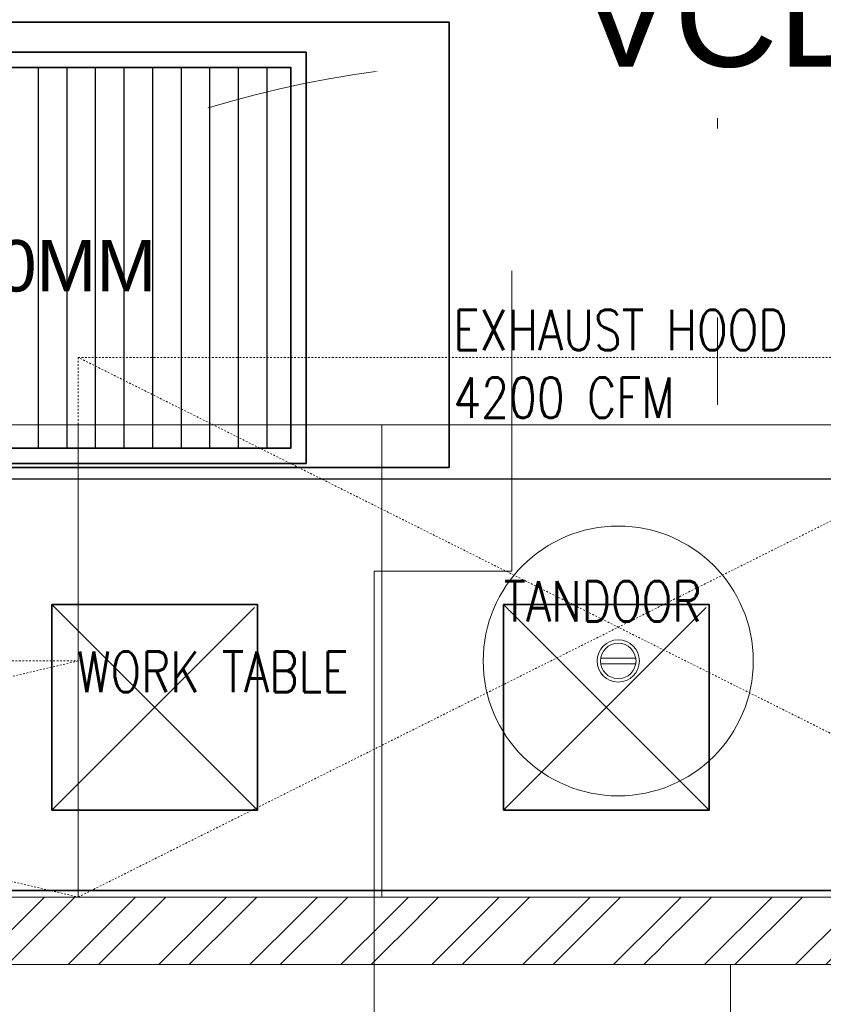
# Model space of a CAD drawing. Header units: inches. Extents: x 105152 to 158499, y 12149 to 30915.
# Tile 178 of 256: x 126659 to 126706, y 21499 to 21557. Entities that reach past the tile are written whole.
import ezdxf

# ---------------------------------------------------------------- set-up
doc = ezdxf.new("R2010")
doc.units = ezdxf.units.IN
doc.header["$MEASUREMENT"] = 0
doc.linetypes.add('HIDDEN', pattern=[0.375, 0.25, -0.125])
for name, color, linetype, lineweight in [('AR - PLAN', 251, 'Continuous', 5), ('COVERAGE ', 251, 'Continuous', 5), ('door', 1, 'Continuous', 13), ('EQUIPMENT', 7, 'Continuous', 25), ('EX AIR DUCT', 1, 'Continuous', 35), ('HVAC SERVICE', 1, 'Continuous', 35), ('HVAC TEXT PP', 104, 'Continuous', 20), ('KIT TEXT.', 5, 'Continuous', 5), ('PD_HATCH', 45, 'Continuous', 9), ('PP-HVAC EXHAUST DUCT', 1, 'Continuous', 30), ('PP-SPRINKLER PIPE', 1, 'Continuous', 0), ('SH-SPRINKLAR', 1, 'Continuous', 0), ('SUPPLY AIR DUCT PP', 6, 'Continuous', 35), ('VCD', 5, 'Continuous', 35)]:
    doc.layers.add(name, color=color, linetype=linetype, lineweight=lineweight)
for name, color, linetype in [('KIT EQUIPMENT', 7, 'Continuous'), ('PD_025_TEXT', 61, 'Continuous'), ('PD_DIMENSION', 101, 'Continuous'), ('PP-SPRINKLER', 1, 'Continuous')]:
    doc.layers.add(name, color=color, linetype=linetype)
doc.styles.add('ISO', font='isocp.shx', dxfattribs={"height": 250})
doc.styles.get("Standard").update_dxf_attribs({"font": 'arial.ttf', "height": 6})

# ---------------------------------------------------------------- blocks, each defined once
blk = doc.blocks.new('PP-CEILING PENDANT')
at = {"layer": 'COVERAGE ', "color": 8, "lineweight": 5}
blk.add_circle((0, 0), 1700, dxfattribs=at)
at = {"layer": 'SH-SPRINKLAR', "lineweight": -3}
for p, q in [((-16.9, 17), (-75.6, 75.8)), ((17.2, 16.7), (75.4, 75)), ((-0.4, 24), (-3.4, 37.3)), ((0.6, 24), (3.5, 37.3)), ((-17.1, 16.7), (-28.7, 24.1)), ((-16.6, 17.3), (-23.9, 28.9)), ((-1.5, 8.9), (-1.5, 23.9)), ((1.5, 8.9), (1.5, 23.9)), ((16.8, 17.2), (24.1, 28.7)), ((17.6, 16.3), (29.1, 23.7)), ((-24, 0.1), (-37.4, -2.9)), ((-24, 0.8), (-37.3, 3.8)), ((23.9, -0.1), (37.4, 2.9)), ((-17.8, -16.1), (-29.3, -23.4)), ((-1.5, -23.9), (-1.5, -8.9)), ((1.5, -23.9), (1.5, -8.9)), ((23.9, -1.3), (37.3, -4.2)), ((-17.5, -16.3), (-76.5, -75.3)), ((-17.3, -16.6), (-24.7, -28.2)), ((-1.5, -23.9), (-4.5, -37.2)), ((-0.6, -24), (2.3, -37.4)), ((15.8, -18), (23.1, -29.5)), ((16.2, -17.7), (74.6, -76.1)), ((16.6, -17.3), (28.2, -24.7))]:
    blk.add_line(p, q, dxfattribs=at)
for centre, major_axis, start_param, end_param in [((0, 0), (-26.5, 26.5), 5.588406, 6.189787), ((0, 0), (-26.5, 26.5), 4.798644, 5.40368), ((0, 0), (26.5, 26.5), 1.657505, 2.255676), ((0, 23.4), (1.12, 1.12), 5.863873, 8.273293), ((0, 0), (26.5, 26.5), 5.57395, 6.180955), ((0, 0), (0.02, 8.87), 5.497787, 11.780972), ((0, 0), (0.02, 6.56), 5.497787, 11.780972), ((0, 0), (-26.5, 26.5), 0.862204, 1.45951), ((0, 0), (26.5, 26.5), 4.778634, 5.384791), ((0, 0), (-26.5, 26.5), 1.637496, 2.236801), ((0, -23.4), (1.12, 1.12), 2.722281, 5.131701), ((0, 0), (-26.5, 26.5), 2.418515, 3.021492)]:
    blk.add_ellipse(centre, major_axis=major_axis, ratio=1, start_param=start_param, end_param=end_param, dxfattribs=at)
blk = doc.blocks.new('zw$1626')
at = {"layer": 'PD_DIMENSION'}
h = blk.add_hatch(dxfattribs=at)
h.set_pattern_fill('ANSI31', color=8, scale=15, angle=45)
h.set_pattern_definition([(90, (-12.5, -12.5), (-1.875, 1e-16), [])])
h.paths.add_polyline_path([(-12.5, -12.5), (12.5, -12.5), (12.5, 12.5), (-12.5, 12.5)])
at = {"layer": 'SUPPLY AIR DUCT PP'}
for points in [[(-13.5, 13.5), (13.5, 13.5), (13.5, -13.5), (-13.5, -13.5)], [(-12.5, 12.5), (12.5, 12.5), (12.5, -12.5), (-12.5, -12.5)]]:
    blk.add_lwpolyline(points, close=True, dxfattribs=at)
blk = doc.blocks.new('HVAC SERVICE')
at = {"layer": 'HVAC SERVICE'}
blk.add_line((545.86, -96.373), (484.121, -96.373), dxfattribs=at)
at = {"layer": 'HVAC TEXT PP', "char_height": 3, "attachment_point": 1, "bg_fill": 2}
for s, insert in [('\\pxql;2400 CFM \\PW650XH350MM', (464.521, -53.414, 19.236)), ('\\pxql;1200 CFM \\PW650XH150MM', (455.549, -99.449))]:
    blk.add_mtext_dynamic_manual_height_columns(s, width=67.65558, gutter_width=25, heights=[-8], dxfattribs=dict(at, insert=insert))
at = {"layer": 'VCD', "char_height": 6, "attachment_point": 1, "bg_fill": 2}
for insert in [(431.303, -39.57, 19.236), (411.24, -71.048)]:
    blk.add_mtext_dynamic_manual_height_columns('\\pxql;VCD', width=135.31116, gutter_width=50, heights=[-6], dxfattribs=dict(at, insert=insert))
at = {"layer": 'EX AIR DUCT'}
for p, q in [((489.178, -79.687), (501.178, -91.687)), ((489.178, -91.687), (501, -79.864, -14.578)), ((515.518, -79.687), (527.518, -91.687)), ((515.518, -91.687), (527.34, -79.864, -14.578))]:
    blk.add_line(p, q, dxfattribs=at)
for points in [[(489.178, -79.687), (501.178, -79.687), (501.178, -91.687), (489.178, -91.687)], [(515.518, -79.687), (527.518, -79.687), (527.518, -91.687), (515.518, -91.687)]]:
    blk.add_lwpolyline(points, close=True, dxfattribs=at)
at = {"layer": 'PP-HVAC EXHAUST DUCT'}
blk.add_line((545.86, -72.373), (484.121, -72.373), dxfattribs=at)
at = {"layer": 'SUPPLY AIR DUCT PP'}
for p, q in [((512.343, -71.692), (512.343, -45.692)), ((432.264, -71.687), (512.343, -71.687))]:
    blk.add_line(p, q, dxfattribs=at)
at = {"layer": 'HVAC TEXT PP', "insert": (479.26, -62.158), "char_height": 6, "attachment_point": 1, "rotation": 90, "bg_fill": 2}
blk.add_mtext_dynamic_manual_height_columns('\\pxqc;8400 CFM \\PW1050XH450MM', width=135.31116, gutter_width=50, heights=[-16], dxfattribs=at)
at = {"layer": 'VCD', "insert": (519.87, -42.295, 19.236), "char_height": 6, "attachment_point": 1, "bg_fill": 2}
blk.add_mtext_dynamic_manual_height_columns('\\pxql;VCD', width=135.31116, gutter_width=50, heights=[-6], dxfattribs=at)
at = {"layer": 'SUPPLY AIR DUCT PP'}
blk.add_line((432.264, -45.692), (512.343, -45.692), dxfattribs=at)
at = {"layer": 'SUPPLY AIR DUCT PP', "xscale": 0.8888888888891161, "yscale": 0.8888888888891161, "zscale": 0.8888888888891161}
blk.add_blockref('zw$1626', (492, -59.451), dxfattribs=at)
blk = doc.blocks.new('A$C6E471120')
at = {"layer": 'PD_HATCH', "lineweight": 5}
h = blk.add_hatch(dxfattribs=at)
h.set_pattern_fill('ANSI32', color=251, scale=254)
h.set_pattern_definition([(45, (-1789305.34, -617415.57), (-67.351921, 67.351921), []), (45, (-1789260.44, -617415.57), (-67.351921, 67.351921), [])])
h.paths.add_polyline_path([(0, -2329.1), (0, -2229.1), (-566.3, -2229.1), (-2166.3, -2229.1), (-3666.3, -2229.1), (-3666.3, -2329.1)])
at = {"layer": 'door', "color": 251, "lineweight": 5}
blk.add_line((-538.6, -2229.1), (-2816.3, -2229.1), dxfattribs=at)
at = {"layer": 'EQUIPMENT', "color": 251, "lineweight": 5, "ltscale": 12}
blk.add_lwpolyline([(-3666.3, -2229.1), (0, -2229.1), (0, -2329.1), (-3666.3, -2329.1)], close=True, dxfattribs=at)
at = {"layer": 'KIT EQUIPMENT', "color": 251, "linetype": 'HIDDEN', "lineweight": 5, "ltscale": 0.025}
for p, q in [((-2166.3, -2229.1), (-566.3, -1429.1)), ((-566.3, -2229.1), (-2166.3, -1429.1))]:
    blk.add_line(p, q, dxfattribs=at)
at = {"layer": 'KIT EQUIPMENT', "color": 251, "linetype": 'HIDDEN', "lineweight": 5, "ltscale": 2}
for p, q in [((-3666.3, -1879.1), (-2166.3, -2229.1)), ((-2166.3, -1879.1), (-3666.3, -2229.1))]:
    blk.add_line(p, q, dxfattribs=at)
at = {"layer": 'KIT EQUIPMENT', "color": 251, "lineweight": 5}
for p, q in [((-1392.7, -1874.8), (-1340, -1874.8)), ((-1392.7, -1883.5), (-1340, -1883.5))]:
    blk.add_line(p, q, dxfattribs=at)
at = {"layer": 'KIT EQUIPMENT', "color": 251, "linetype": 'HIDDEN', "lineweight": 5, "ltscale": 0.025}
blk.add_lwpolyline([(-566.3, -2229.1), (-2166.3, -2229.1), (-2166.3, -1429.1), (-566.3, -1429.1)], close=True, dxfattribs=at)
at = {"layer": 'KIT EQUIPMENT', "color": 251, "lineweight": 5}
for points in [[(-2166.3, -2229.1), (-3666.3, -2229.1), (-3666.3, -1529.1), (-2166.3, -1529.1)], [(-1716.3, -2229.1), (-2166.3, -2229.1), (-2166.3, -1529.1), (-1716.3, -1529.1)], [(-1716.3, -2229.1), (-1016.3, -2229.1), (-1016.3, -1529.1), (-1716.3, -1529.1)], [(-1200, -3079.1), (-1200, -2329.1), (-2400, -2329.1), (-2400, -3079.1)], [(0, -3079.1), (0, -2329.1), (-1200, -2329.1), (-1200, -3079.1)]]:
    blk.add_lwpolyline(points, close=True, dxfattribs=at)
at = {"layer": 'KIT EQUIPMENT', "color": 251, "linetype": 'HIDDEN', "lineweight": 5, "ltscale": 2}
blk.add_lwpolyline([(-2166.3, -1879.1), (-2166.3, -2229.1), (-3666.3, -2229.1), (-3666.3, -1879.1)], close=True, dxfattribs=at)
at = {"layer": 'KIT EQUIPMENT', "color": 251, "lineweight": 5}
for radius in [200, 31.3, 26.3]:
    blk.add_circle((-1366.3, -1879.1), radius, dxfattribs=at)
at = {"layer": 'KIT TEXT.', "color": 251, "char_height": 60.175, "width": 1100.284, "attachment_point": 7, "style": 'ISO'}
for s, insert in [('{\\Fromans|c0;\\W0.8;EXHAUST HOOD\\P4200 CFM}', (-1610.7, -1518.9, 488.6)), ('{\\Fromans|c0;\\W0.8;TANDOOR}', (-1535.9, -1820.8, 488.6)), ('{\\Fromans|c0;\\W0.8;WORK TABLE }', (-2168, -1925.2, 488.6))]:
    blk.add_mtext(s, dxfattribs=dict(at, insert=insert))
blk = doc.blocks.new('FIRST FLOOR PLAN 0')
at = {"layer": 'PD_025_TEXT', "color": 251, "xscale": 0.03937007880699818, "yscale": 0.03937007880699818, "zscale": 0.03937007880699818}
blk.add_blockref('A$C6E471120', (-540, -8.999), dxfattribs=at)

msp = doc.modelspace()

# ---------------------------------------------------------------- linework, layer by layer
at = {"layer": 'PP-SPRINKLER PIPE'}
msp.add_lwpolyline([(126700.162, 21554.198), (126676.162, 21554.198), (126676.162, 21530.396), (126700.162, 21530.396)], close=True, dxfattribs=at)

# ---------------------------------------------------------------- block references
at = {"layer": 'PP-SPRINKLER', "xscale": -0.0354331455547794, "yscale": 0.0354331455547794, "zscale": 35.43314555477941, "rotation": 180}
msp.add_blockref('PP-CEILING PENDANT', (126688.162, 21542.297), dxfattribs=at)
at = {"layer": 'PP-SPRINKLER', "xscale": 0.0354331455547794, "yscale": 0.0354331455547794, "zscale": 35.43314555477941}
msp.add_blockref('PP-CEILING PENDANT', (126688.162, 21494.206), dxfattribs=at)

# ---------------------------------------------------------------- next in the draw order: block references
at = {"layer": 'HVAC SERVICE'}
msp.add_blockref('HVAC SERVICE', (126172.161, 21602.498), dxfattribs=at)

# ---------------------------------------------------------------- next in the draw order: linework, layer by layer
at = {"layer": 'PP-SPRINKLER PIPE'}
for p, q in [((126688.162, 21542.297), (126688.162, 21524.759)), ((126688.162, 21524.759), (126680.141, 21524.759)), ((126680.141, 21524.759), (126680.141, 21494.198))]:
    msp.add_line(p, q, dxfattribs=at)

# ---------------------------------------------------------------- next in the draw order: block references
at = {"layer": 'AR - PLAN', "color": 251}
msp.add_blockref('FIRST FLOOR PLAN 0', (127288.161, 21602.498), dxfattribs=at)

doc.saveas('drawing.dxf')
